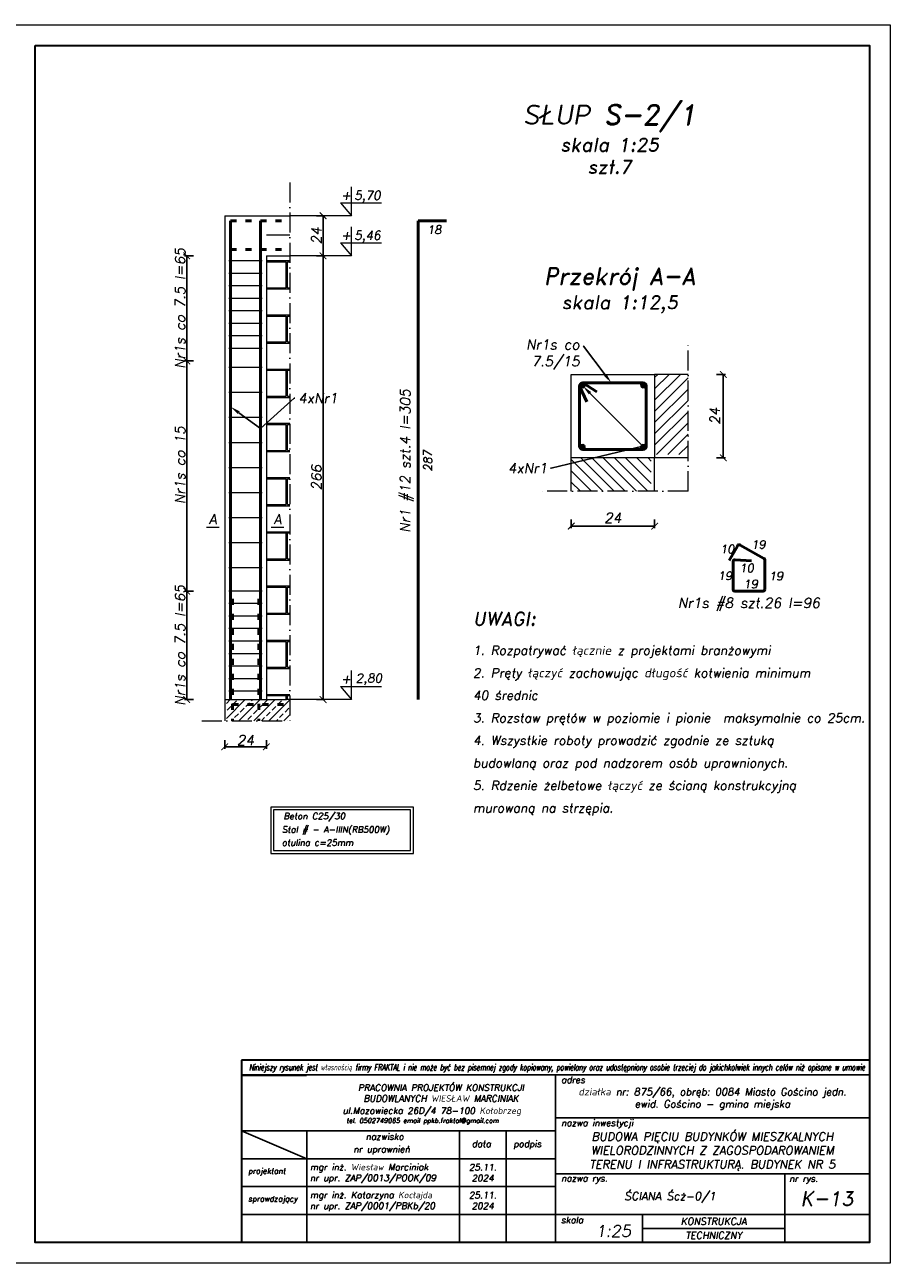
# Model space of a CAD drawing. Header units: millimetres. Extents: x 295948 to 312016, y 6878 to 18016.
# Tile 49 of 252: x 303673 to 304191, y 12818 to 13561. Entities that reach past the tile are written whole.
import ezdxf
from ezdxf import colors
from ezdxf.entities.mleader import LeaderData, LeaderLine
from ezdxf.math import Vec2, Vec3

# ---------------------------------------------------------------- set-up
doc = ezdxf.new("R2010")
doc.units = ezdxf.units.MM
doc.linetypes.add('ACAD_ISO03W100', pattern=[30, 12, -18])
doc.linetypes.add('ACAD_ISO10W100', pattern=[18, 12, -3, 0, -3])
for name, color, linetype, lineweight in [('konstrukcja', 3, 'Continuous', 35), ('konstrukcja fundamenty', 6, 'ACAD_ISO10W100', 35), ('konstrukcja wymiary', 1, 'Continuous', 13), ('kreskowanie', 253, 'Continuous', 0), ('opisy', 2, 'Continuous', 18), ('osie', 5, 'ACAD_ISO10W100', 13), ('zbrojenie', 4, 'Continuous', 50), ('ściany konstrukcja', 85, 'Continuous', 20)]:
    doc.layers.add(name, color=color, linetype=linetype, lineweight=lineweight)
doc.layers.add('tabelka', color=5, linetype='Continuous')
doc.styles.add('KONSTRUKCJA', font='romand.shx', dxfattribs={"oblique": 10})
doc.styles.add('konstrukcja3', font='romand.shx', dxfattribs={"oblique": 10, "height": 6})
doc.styles.add('mój opis', font='romand.shx', dxfattribs={"oblique": 20})
doc.styles.get("Standard").update_dxf_attribs({"font": 'romand.shx', "oblique": 10})
doc.dimstyles.new('125', dxfattribs={"dimtxt": 6, "dimasz": 4, "dimexe": 1.25, "dimexo": 0.625, "dimgap": 1, "dimtad": 1, "dimdec": 0, "dimtxsty": 'konstrukcja3', "dimblk": 'ARCHTICK', "dimcen": 2.5, "dimadec": 0, "dimazin": 0, "dimtfac": 1, "dimtdec": 0, "dimtix": 1, "dimtmove": 0, "dimatfit": 3, "dimfxl": 4, "dimfxlon": 1, "dimarcsym": 0})
doc.dimstyles.new('125 do 112.5', dxfattribs={"dimtxt": 6, "dimasz": 4, "dimexe": 1.25, "dimexo": 0.625, "dimgap": 2, "dimtad": 1, "dimdec": 0, "dimlfac": 0.5, "dimrnd": 0.5, "dimtxsty": 'konstrukcja3', "dimblk": 'ARCHTICK', "dimcen": 2.5, "dimadec": 0, "dimazin": 0, "dimtfac": 1, "dimtdec": 0, "dimtix": 1, "dimtmove": 0, "dimatfit": 3, "dimfxl": 4, "dimfxlon": 1, "dimarcsym": 0})

# ---------------------------------------------------------------- blocks, each defined once
blk = doc.blocks.new('_ArchTick')
at = {"color": 0, "linetype": 'ByBlock', "lineweight": 13, "const_width": 0.15}
blk.add_lwpolyline([(-0.5, -0.5), (0.5, 0.5)], dxfattribs=at)
blk = doc.blocks.new('*D1800')
at = {"layer": 'Defpoints', "color": 0, "transparency": 16777216}
for p in [(303792.37, 13156.14), (303817.37, 13156.14), (303817.37, 13127.82)]:
    blk.add_point(p, dxfattribs=at)
at = {"layer": 'konstrukcja wymiary', "color": 0, "lineweight": -2, "transparency": 16777216}
for p, q in [((303792.37, 13131.82), (303792.37, 13126.57)), ((303792.37, 13127.82), (303817.37, 13127.82)), ((303817.37, 13131.82), (303817.37, 13126.57))]:
    blk.add_line(p, q, dxfattribs=at)
at = {"layer": 'konstrukcja wymiary', "color": 0, "lineweight": -2, "transparency": 16777216, "xscale": 4, "yscale": 4, "zscale": 4, "rotation": 180}
blk.add_blockref('_ArchTick', (303792.37, 13127.82), dxfattribs=at)
at = {"layer": 'konstrukcja wymiary', "color": 0, "lineweight": -2, "transparency": 16777216, "xscale": 4, "yscale": 4, "zscale": 4}
blk.add_blockref('_ArchTick', (303817.37, 13127.82), dxfattribs=at)
at = {"layer": 'konstrukcja wymiary', "color": 0, "transparency": 16777216, "insert": (303804.87, 13131.82), "char_height": 6, "attachment_point": 5, "style": 'konstrukcja3'}
blk.add_mtext('24', dxfattribs=at)
blk = doc.blocks.new('*D1801')
at = {"layer": 'Defpoints', "color": 0, "transparency": 16777216}
for p in [(303769.61, 13221.14), (303795.87, 13221.14), (303792.37, 13156.14)]:
    blk.add_point(p, dxfattribs=at)
at = {"layer": 'konstrukcja wymiary', "color": 0, "lineweight": -2, "transparency": 16777216}
for p, q in [((303773.61, 13221.14), (303768.36, 13221.14)), ((303769.61, 13156.14), (303769.61, 13221.14)), ((303773.61, 13156.14), (303768.36, 13156.14))]:
    blk.add_line(p, q, dxfattribs=at)
at = {"layer": 'konstrukcja wymiary', "color": 0, "lineweight": -2, "transparency": 16777216, "xscale": 4, "yscale": 4, "zscale": 4}
for p, rotation in [((303769.61, 13221.14), 90), ((303769.61, 13156.14), 270)]:
    blk.add_blockref('_ArchTick', p, dxfattribs=dict(at, rotation=rotation))
at = {"layer": 'konstrukcja wymiary', "color": 0, "transparency": 16777216, "insert": (303765.61, 13188.64), "char_height": 6, "attachment_point": 5, "rotation": 90, "style": 'konstrukcja3'}
blk.add_mtext('Nr1s co 7.5 l=65', dxfattribs=at)
blk = doc.blocks.new('*D1802')
at = {"layer": 'Defpoints', "color": 0, "transparency": 16777216}
for p in [(303769.61, 13359.14), (303795.89, 13359.14), (303795.87, 13221.14)]:
    blk.add_point(p, dxfattribs=at)
at = {"layer": 'konstrukcja wymiary', "color": 0, "lineweight": -2, "transparency": 16777216}
for p, q in [((303773.61, 13359.14), (303768.36, 13359.14)), ((303769.61, 13221.14), (303769.61, 13359.14)), ((303773.61, 13221.14), (303768.36, 13221.14))]:
    blk.add_line(p, q, dxfattribs=at)
at = {"layer": 'konstrukcja wymiary', "color": 0, "lineweight": -2, "transparency": 16777216, "xscale": 4, "yscale": 4, "zscale": 4}
for p, rotation in [((303769.61, 13359.14), 90), ((303769.61, 13221.14), 270)]:
    blk.add_blockref('_ArchTick', p, dxfattribs=dict(at, rotation=rotation))
at = {"layer": 'konstrukcja wymiary', "color": 0, "transparency": 16777216, "insert": (303765.61, 13296.64), "char_height": 6, "attachment_point": 5, "rotation": 90, "style": 'konstrukcja3'}
blk.add_mtext('Nr1s co 15', dxfattribs=at)
blk = doc.blocks.new('*D1803')
at = {"layer": 'Defpoints', "color": 0, "transparency": 16777216}
for p in [(303769.61, 13422.14), (303817.37, 13422.14), (303795.89, 13359.14)]:
    blk.add_point(p, dxfattribs=at)
at = {"layer": 'konstrukcja wymiary', "color": 0, "lineweight": -2, "transparency": 16777216}
for p, q in [((303773.61, 13422.14), (303768.36, 13422.14)), ((303769.61, 13359.14), (303769.61, 13422.14)), ((303773.61, 13359.14), (303768.36, 13359.14))]:
    blk.add_line(p, q, dxfattribs=at)
at = {"layer": 'konstrukcja wymiary', "color": 0, "lineweight": -2, "transparency": 16777216, "xscale": 4, "yscale": 4, "zscale": 4}
for p, rotation in [((303769.61, 13422.14), 90), ((303769.61, 13359.14), 270)]:
    blk.add_blockref('_ArchTick', p, dxfattribs=dict(at, rotation=rotation))
at = {"layer": 'konstrukcja wymiary', "color": 0, "transparency": 16777216, "insert": (303765.61, 13390.64), "char_height": 6, "attachment_point": 5, "rotation": 90, "style": 'konstrukcja3'}
blk.add_mtext('Nr1s co 7.5 l=65', dxfattribs=at)
blk = doc.blocks.new('*D1804')
at = {"layer": 'Defpoints', "color": 0, "transparency": 16777216}
for p in [(303831.37, 13422.14), (303851.37, 13422.14), (303829.37, 13156.14)]:
    blk.add_point(p, dxfattribs=at)
at = {"layer": 'konstrukcja wymiary', "color": 0, "lineweight": -2, "transparency": 16777216}
for p, q in [((303847.37, 13422.14), (303852.62, 13422.14)), ((303851.37, 13156.14), (303851.37, 13422.14)), ((303847.37, 13156.14), (303852.62, 13156.14))]:
    blk.add_line(p, q, dxfattribs=at)
at = {"layer": 'konstrukcja wymiary', "color": 0, "lineweight": -2, "transparency": 16777216, "xscale": 4, "yscale": 4, "zscale": 4}
for p, rotation in [((303851.37, 13422.14), 90), ((303851.37, 13156.14), 270)]:
    blk.add_blockref('_ArchTick', p, dxfattribs=dict(at, rotation=rotation))
at = {"layer": 'konstrukcja wymiary', "color": 0, "transparency": 16777216, "insert": (303847.37, 13289.14), "char_height": 6, "attachment_point": 5, "rotation": 90, "style": 'konstrukcja3'}
blk.add_mtext('266', dxfattribs=at)
blk = doc.blocks.new('*D1805')
at = {"layer": 'Defpoints', "color": 0, "transparency": 16777216}
for p in [(303831.37, 13446.14), (303851.37, 13446.14), (303831.37, 13422.14)]:
    blk.add_point(p, dxfattribs=at)
at = {"layer": 'konstrukcja wymiary', "color": 0, "lineweight": -2, "transparency": 16777216}
for p, q in [((303847.37, 13446.14), (303852.62, 13446.14)), ((303851.37, 13422.14), (303851.37, 13446.14)), ((303847.37, 13422.14), (303852.62, 13422.14))]:
    blk.add_line(p, q, dxfattribs=at)
at = {"layer": 'konstrukcja wymiary', "color": 0, "lineweight": -2, "transparency": 16777216, "xscale": 4, "yscale": 4, "zscale": 4}
for p, rotation in [((303851.37, 13446.14), 90), ((303851.37, 13422.14), 270)]:
    blk.add_blockref('_ArchTick', p, dxfattribs=dict(at, rotation=rotation))
at = {"layer": 'konstrukcja wymiary', "color": 0, "transparency": 16777216, "insert": (303847.37, 13434.14), "char_height": 6, "attachment_point": 5, "rotation": 90, "style": 'konstrukcja3'}
blk.add_mtext('24', dxfattribs=at)
blk = doc.blocks.new('*D1806')
at = {"layer": 'Defpoints', "color": 0, "transparency": 16777216}
for p in [(304000.08, 13301.05), (304050.08, 13301.05), (304050.08, 13260.11)]:
    blk.add_point(p, dxfattribs=at)
at = {"layer": 'konstrukcja wymiary', "color": 0, "lineweight": -2, "transparency": 16777216}
for p, q in [((304000.08, 13264.11), (304000.08, 13258.86)), ((304050.08, 13264.11), (304050.08, 13258.86)), ((304000.08, 13260.11), (304050.08, 13260.11))]:
    blk.add_line(p, q, dxfattribs=at)
at = {"layer": 'konstrukcja wymiary', "color": 0, "lineweight": -2, "transparency": 16777216, "xscale": 4, "yscale": 4, "zscale": 4, "rotation": 180}
blk.add_blockref('_ArchTick', (304000.08, 13260.11), dxfattribs=at)
at = {"layer": 'konstrukcja wymiary', "color": 0, "lineweight": -2, "transparency": 16777216, "xscale": 4, "yscale": 4, "zscale": 4}
blk.add_blockref('_ArchTick', (304050.08, 13260.11), dxfattribs=at)
at = {"layer": 'konstrukcja wymiary', "color": 0, "transparency": 16777216, "insert": (304025.08, 13265.11), "char_height": 6, "attachment_point": 5, "style": 'konstrukcja3'}
blk.add_mtext('24', dxfattribs=at)
blk = doc.blocks.new('*D1807')
at = {"layer": 'Defpoints', "color": 0, "transparency": 16777216}
for p in [(304000.08, 13351.05), (304091.21, 13351.05), (304000.08, 13301.05)]:
    blk.add_point(p, dxfattribs=at)
at = {"layer": 'konstrukcja wymiary', "color": 0, "lineweight": -2, "transparency": 16777216}
for p, q in [((304087.21, 13351.05), (304092.46, 13351.05)), ((304091.21, 13301.05), (304091.21, 13351.05)), ((304087.21, 13301.05), (304092.46, 13301.05))]:
    blk.add_line(p, q, dxfattribs=at)
at = {"layer": 'konstrukcja wymiary', "color": 0, "lineweight": -2, "transparency": 16777216, "xscale": 4, "yscale": 4, "zscale": 4}
for p, rotation in [((304091.21, 13351.05), 90), ((304091.21, 13301.05), 270)]:
    blk.add_blockref('_ArchTick', p, dxfattribs=dict(at, rotation=rotation))
at = {"layer": 'konstrukcja wymiary', "color": 0, "transparency": 16777216, "insert": (304086.21, 13326.05), "char_height": 6, "attachment_point": 5, "rotation": 90, "style": 'konstrukcja3'}
blk.add_mtext('24', dxfattribs=at)

msp = doc.modelspace()

# ---------------------------------------------------------------- hatches: boundary and pattern name
at = {"layer": 'kreskowanie'}
h = msp.add_hatch(dxfattribs=at)
h.set_pattern_fill('AR-B816C', color=256, scale=0.08, style=0)
h.set_pattern_definition([(0, (89315.84, 5290.544), (16.256, 16.256), [31.75, -0.762]), (0, (89299.585, 5291.306), (16.256, 16.256), [31.75, -0.762]), (90, (89315.84, 5290.544), (-16.256, 16.256), [-17.018, 15.494]), (90, (89315.079, 5290.544), (-16.256, 16.256), [-17.018, 15.494])])
h.paths.add_polyline_path([(303831.375, 13336.426), (303817.375, 13334.539), (303817.375, 13156.137), (303829.375, 13156.137), (303831.375, 13156.137)])
h.paths.add_polyline_path([(303831.375, 13336.426), (303831.375, 13435.137), (303817.375, 13435.137), (303817.375, 13334.539)])
h.paths.add_polyline_path([(303819.94, 13259.725), (303827.511, 13259.725), (303829.09, 13268.679), (303821.519, 13268.679)], flags=24)
h = msp.add_hatch(dxfattribs=at)
h.set_pattern_fill('ANSI31', color=256, scale=1.5, style=0)
h.set_pattern_definition([(45, (168021.268, 9175.165), (-3.36759605, 3.36759605), [])])
h.paths.add_polyline_path([(304070.081, 13351.047), (304050.081, 13351.047), (304050.081, 13303.047), (304070.081, 13303.047)])
h = msp.add_hatch(dxfattribs=at)
h.set_pattern_fill('ANSI31', color=256, scale=1.5, angle=-90, style=0)
h.set_pattern_definition([(315, (299872.1985, 149329.8597), (3.36759605, 3.36759605), [])])
h.paths.add_polyline_path([(304048.081, 13281.047), (304048.081, 13301.047), (304000.081, 13301.047), (304000.081, 13281.047)])
h = msp.add_hatch(dxfattribs=at)
h.set_pattern_fill('ANSI33', color=256, style=0)
h.set_pattern_definition([(45, (126678.488, -12104.964), (-4.49012806, 4.49012806), []), (45, (126682.978, -12104.964), (-4.49012806, 4.49012806), [3.175, -1.5875])])
h.paths.add_polyline_path([(303793.375, 13156.137), (303793.375, 13143.364), (303831.375, 13143.364), (303831.375, 13156.137)])
at = {"layer": 'zbrojenie'}
h = msp.add_hatch(color=256, dxfattribs=at)
edge = h.paths.add_edge_path()
edge.add_arc((304006.738, 13344.655), 1.188, 360, 540, ccw=False)
edge.add_arc((304006.738, 13344.655), 1.188, 180, 360, ccw=False)
h = msp.add_hatch(color=256, dxfattribs=at)
edge = h.paths.add_edge_path()
edge.add_arc((304043.423, 13344.655), 1.188, 0, 180)
edge.add_arc((304043.423, 13344.655), 1.188, 180, 360)
h = msp.add_hatch(color=256, dxfattribs=at)
edge = h.paths.add_edge_path()
edge.add_arc((304006.738, 13307.439), 1.188, 180, 360)
edge.add_arc((304006.738, 13307.439), 1.188, 360, 540)
h = msp.add_hatch(color=256, dxfattribs=at)
edge = h.paths.add_edge_path()
edge.add_arc((304043.423, 13307.439), 1.188, 180, 360, ccw=False)
edge.add_arc((304043.423, 13307.439), 1.188, 0, 180, ccw=False)

# ---------------------------------------------------------------- linework, layer by layer
msp.add_line((303802.394, 12930.642), (303841.429, 12930.642))
at = {"layer": 'konstrukcja'}
msp.add_lwpolyline([(303678.785, 13548.187), (304178.785, 13548.187), (304178.785, 12830.687), (303678.785, 12830.687)], close=True, dxfattribs=at)
at = {"layer": 'konstrukcja fundamenty', "linetype": 'Continuous'}
for p, q in [((304178.785, 12939.836), (303802.394, 12939.836)), ((303802.394, 12939.836), (303802.394, 12830.687)), ((303802.394, 12931.058), (303802.394, 12830.687))]:
    msp.add_line(p, q, dxfattribs=at)
at = {"layer": 'konstrukcja wymiary'}
for p, q in [((303868.414, 13446.137), (303831.375, 13446.137)), ((303814.875, 13419.137), (303794.875, 13419.137)), ((303868.414, 13422.137), (303831.375, 13422.137)), ((303814.875, 13411.637), (303794.875, 13411.637)), ((303814.875, 13404.137), (303794.875, 13404.137)), ((303814.875, 13396.637), (303794.875, 13396.637)), ((303814.875, 13389.137), (303794.875, 13389.137)), ((303814.875, 13381.637), (303794.875, 13381.637)), ((303814.875, 13374.137), (303794.875, 13374.137)), ((303814.875, 13366.637), (303794.875, 13366.637)), ((303814.875, 13355.137), (303794.875, 13355.137)), ((303814.875, 13340.137), (303794.875, 13340.137)), ((303814.875, 13325.137), (303794.875, 13325.137)), ((303814.875, 13310.137), (303794.875, 13310.137)), ((303814.875, 13295.137), (303794.875, 13295.137)), ((303814.875, 13280.137), (303794.875, 13280.137)), ((303814.875, 13265.137), (303794.875, 13265.137)), ((303789.009, 13259.305), (303781.382, 13259.305)), ((303827.799, 13259.305), (303820.172, 13259.305)), ((303814.875, 13250.137), (303794.875, 13250.137)), ((303814.875, 13235.137), (303794.875, 13235.137)), ((303814.875, 13221.137), (303794.875, 13221.137)), ((303814.875, 13213.637), (303794.875, 13213.637)), ((303814.875, 13206.137), (303794.875, 13206.137)), ((303814.875, 13198.637), (303794.875, 13198.637)), ((303814.875, 13191.137), (303794.875, 13191.137)), ((303814.875, 13183.637), (303794.875, 13183.637)), ((303814.875, 13176.137), (303794.875, 13176.137)), ((303814.875, 13168.637), (303794.875, 13168.637)), ((303814.875, 13161.137), (303794.875, 13161.137)), ((303868.414, 13156.137), (303829.375, 13156.137))]:
    msp.add_line(p, q, dxfattribs=at)
for points in [[(303666.285, 13560.687), (304191.285, 13560.687), (304191.285, 12818.187), (303666.285, 12818.187)], [(303819.966, 13063.903), (303905.503, 13063.903), (303905.503, 13091.694), (303819.966, 13091.694)], [(303821.646, 13065.583), (303903.823, 13065.583), (303903.823, 13090.014), (303821.646, 13090.014)]]:
    msp.add_lwpolyline(points, close=True, dxfattribs=at)
at = {"layer": 'opisy'}
for p, q in [((303868.414, 13446.137), (303868.414, 13463.614)), ((303861.755, 13454.027), (303886.402, 13454.027)), ((303861.755, 13454.027), (303868.414, 13446.137)), ((303868.414, 13422.137), (303868.414, 13439.614)), ((303861.755, 13430.027), (303886.402, 13430.027)), ((303861.755, 13430.027), (303868.414, 13422.137)), ((303868.414, 13156.137), (303868.414, 13173.614)), ((303861.755, 13164.027), (303886.402, 13164.027)), ((303861.755, 13164.027), (303868.414, 13156.137))]:
    msp.add_line(p, q, dxfattribs=at)
at = {"layer": 'osie'}
for p, q in [((303831.375, 13466.216), (303831.375, 13143.364)), ((304070.081, 13281.047), (304070.081, 13371.047)), ((304070.081, 13281.047), (303980.081, 13281.047)), ((303778.572, 13143.364), (303831.375, 13143.364))]:
    msp.add_line(p, q, dxfattribs=at)
at = {"layer": 'tabelka', "color": 2, "linetype": 'ByBlock'}
for p, q in [((304178.785, 12931.058), (303802.394, 12931.058)), ((304178.785, 12931.058), (303802.394, 12931.058)), ((303990.589, 12931.058), (303990.589, 12830.687)), ((303990.589, 12931.058), (303990.589, 12830.687)), ((304178.785, 12931.058), (304178.785, 12830.687)), ((304178.785, 12931.058), (304178.785, 12830.687)), ((303990.589, 12905.284), (304178.785, 12905.284)), ((303802.394, 12897.601), (303990.589, 12897.601)), ((303802.394, 12897.601), (303841.56, 12880.873)), ((303802.394, 12897.601), (303990.589, 12897.601)), ((303802.394, 12897.601), (303841.56, 12880.873)), ((303841.56, 12897.601), (303841.56, 12830.687)), ((303841.56, 12897.601), (303841.56, 12830.687)), ((303933.043, 12897.601), (303933.043, 12830.687)), ((303933.043, 12897.601), (303933.043, 12830.687)), ((303961.075, 12897.601), (303961.075, 12830.687)), ((303802.394, 12880.873), (303990.589, 12880.873)), ((303802.394, 12880.873), (303990.589, 12880.873)), ((303990.589, 12871.816), (304178.785, 12871.816)), ((303990.589, 12871.816), (304178.785, 12871.816)), ((304128.027, 12871.816), (304128.027, 12830.687)), ((304128.027, 12871.816), (304128.027, 12830.687)), ((303802.394, 12864.144), (303990.589, 12864.144)), ((303802.394, 12864.144), (303990.589, 12864.144)), ((303802.394, 12847.416), (304178.785, 12847.416)), ((303802.394, 12847.416), (304128.027, 12847.416)), ((304042.866, 12847.416), (304042.866, 12830.687)), ((304042.866, 12847.416), (304042.866, 12830.687)), ((304042.866, 12839.052), (304128.027, 12839.052)), ((303802.394, 12830.687), (304178.785, 12830.687)), ((303802.394, 12830.687), (304178.785, 12830.687)), ((303844.215, 12830.687), (304178.785, 12830.687)), ((303844.215, 12830.687), (304178.785, 12830.687))]:
    msp.add_line(p, q, dxfattribs=at)
at = {"layer": 'zbrojenie', "ltscale": 0.5}
for p, q in [((303795.894, 13156.137), (303795.894, 13443.137)), ((303813.875, 13156.137), (303813.875, 13443.137)), ((303908.41, 13156.137), (303908.41, 13443.137))]:
    msp.add_line(p, q, dxfattribs=at)
at = {"layer": 'zbrojenie', "linetype": 'ACAD_ISO03W100', "ltscale": 0.3}
for p, q in [((303795.894, 13443.137), (303831.375, 13443.137)), ((303795.894, 13425.964), (303831.375, 13425.964)), ((303797.012, 13216.559), (303797.012, 13143.364)), ((303812.8, 13216.559), (303812.8, 13143.364)), ((303797.012, 13153.137), (303831.375, 13153.137))]:
    msp.add_line(p, q, dxfattribs=at)
at = {"layer": 'zbrojenie'}
for p, q in [((303908.41, 13443.137), (303925.41, 13443.137)), ((304005.081, 13344.047), (304009.523, 13334.652)), ((304007.081, 13345.967), (304015.524, 13340.651)), ((304099.663, 13248.19), (304094.792, 13239.442)), ((304115.622, 13240.703), (304101.325, 13248.747)), ((304097.078, 13238.937), (304097.078, 13222.038)), ((304098.424, 13239.926), (304108.211, 13239.272)), ((304116.078, 13222.038), (304116.078, 13239.533)), ((304098.078, 13221.038), (304115.078, 13221.038))]:
    msp.add_line(p, q, dxfattribs=at)
msp.add_lwpolyline([(304007.081, 13346.047), (304043.081, 13346.047, -0.4142136), (304045.081, 13344.047), (304045.081, 13308.047, -0.4142136), (304043.081, 13306.047), (304007.081, 13306.047, -0.4142136), (304005.081, 13308.047), (304005.081, 13344.047, -0.4142136)], format="xyb", close=True, dxfattribs=at)
for centre in [(304006.738, 13344.655), (304043.423, 13344.655), (304006.738, 13307.439), (304043.423, 13307.439)]:
    msp.add_circle(centre, 1.188, dxfattribs=at)
for centre, radius, start, end in [((304100.703, 13247.844), 1.096, 55.439477, 161.610495), ((304098.157, 13238.879), 1.08, 75.683383, 176.898135), ((304115.281, 13239.896), 0.875, 335.461843, 67.114953), ((304098.078, 13222.038), 1, 180, 270), ((304115.078, 13222.038), 1, 270, 0)]:
    msp.add_arc(centre, radius, start, end, dxfattribs=at)
at = {"layer": 'ściany konstrukcja'}
for p, q in [((303792.375, 13446.137), (303792.375, 13143.364)), ((303792.375, 13446.137), (303831.375, 13446.137)), ((303817.375, 13422.137), (303817.375, 13156.137)), ((303817.375, 13422.137), (303831.375, 13422.137)), ((304070.081, 13351.047), (304050.081, 13351.047)), ((304000.081, 13281.047), (304000.081, 13301.047)), ((304070.081, 13301.047), (304050.081, 13301.047)), ((304050.081, 13281.047), (304050.081, 13301.047)), ((303792.375, 13156.137), (303829.375, 13156.137))]:
    msp.add_line(p, q, dxfattribs=at)
msp.add_lwpolyline([(304000.081, 13351.047), (304050.081, 13351.047), (304050.081, 13301.047), (304000.081, 13301.047)], close=True, dxfattribs=at)

# ---------------------------------------------------------------- texts
at = {"insert": (303806.984, 12937.608), "char_height": 3.801927, "width": 361.1286, "attachment_point": 1}
msp.add_mtext('{\\Fsimplex|c238;\\W0.6;Niniejszy rysunek jest własnością firmy FRAKTAL i nie może być bez pisemnej zgody kopiowany, powielany oraz udostępniony osobie trzeciej do jakichkolwiek innych celów niż opisane w umowie}', dxfattribs=at)
at = {"style": 'mój opis'}
for s, insert, char_height, width, attachment_point in [('{\\Q10;adres}', (303994.043, 12930.097), 3.87233, 191.63894, 1), ('\\pxqc;{\\Q10;PRACOWNIA PROJEKTÓW KONSTRUKCJI\\PBUDOWLANYCH WIESŁAW MARCINIAK}', (303826.187, 12925.368), 3.87233, 191.63894, 1), ('\\pxqc;{\\Q10;działka nr: 875/66, obręb: 0084 Miasto Gościno jedn. ewid. Gościno - gmina miejska }', (304084.687, 12916.613), 4.33333, 188.19538, 5), ('{\\Q10;ul.Mazowiecka 26D/4 78-100 Kołobrzeg\\P\\pxql;\\H0.85511x; \\H0.85714x;tel. 0502749065 email ppkb.fraktal@gmail.com}', (303862.992, 12911.574), 3.87233, 191.63894, 1), ('{\\Q10;nazwa inwestycji}', (303994.043, 12904.322), 3.87233, 191.63894, 1), ('\\pxsm1,qc;{\\Q10;BUDOWA PIĘCIU BUDYNKÓW MIESZKALNYCH WIELORODZINNYCH Z ZAGOSPODAROWANIEM TERENU I INFRASTRUKTURĄ. BUDYNEK NR 5}', (304084.687, 12885.22), 4.999995, 188.19538, 5), ('{\\Q10;nazwisko}', (303876.822, 12896.032), 3.87233, 191.63894, 1), ('{\\Q10;data}', (303940.496, 12891.729), 3.87233, 191.63894, 1), ('{\\Q10;podpis}', (303965.401, 12891.729), 3.87233, 191.63894, 1), ('{\\Q10;nr uprawnień}', (303869.513, 12888.518), 3.87233, 191.63894, 1), ('\\pxt20;{\\Q10;projektant}', (303806.418, 12875.164), 3.31128, 191.63894, 1), ('{\\Q10;mgr inż. Wiesław Marciniak}', (303843.44, 12877.758), 3.87233, 191.63894, 1), ('{\\Q10;25.11.\\P2024}', (303947.059, 12872.509), 3.87233, 28.03215, 5), ('\\A1;{\\Q10;nr upr. ZAP/0013/POOK/09}', (303843.44, 12871.282), 3.87233, 191.63894, 1), ('{\\Q10;nazwa rys.}', (303994.043, 12870.977), 3.86666, 191.63894, 1), ('{\\Q10;nr rys.}', (304130.743, 12870.87), 3.87233, 191.63894, 1), ('{\\Q10;mgr inż. Katarzyna Kocłajda}', (303843.44, 12861.029), 3.87233, 191.63894, 1), ('{\\Q10;25.11.\\P2024}', (303947.059, 12855.78), 3.87233, 28.03215, 5), ('\\pxqc;{\\Q10;ŚCIANA Ścż-0/1}', (304059.308, 12857.625), 4.79999, 137.43732, 5), ('{\\Q10;K-13}', (304153.406, 12856.936), 8.62312, 50.75806, 5), ('\\pxt20;{\\Q10;sprawdzający}', (303806.418, 12858.435), 3.31128, 191.63894, 1), ('\\A1;{\\Q10;nr upr. ZAP/0001/PBKb/20}', (303843.44, 12854.553), 3.87233, 191.63894, 1), ('{\\Q10;skala}', (303993.974, 12846.042), 3.87233, 191.63894, 1), ('{\\Q10;KONSTRUKCJA}', (304085.446, 12843.234), 4.18212, 85.16082, 5), ('{\\Q10;1:25}', (304014.748, 12841.041), 7.04061, 191.63894, 1), ('{\\Q10;TECHNICZNY}', (304085.446, 12834.87), 4.18212, 85.16082, 5)]:
    msp.add_mtext(s, dxfattribs=dict(at, insert=insert, char_height=char_height, width=width, attachment_point=attachment_point))
at = {"layer": 'opisy', "style": 'KONSTRUKCJA'}
for s, insert, char_height, width, attachment_point in [('\\pxqc;SŁUP S-2/1\\P{\\H0.66666x;skala 1:25\\Pszt.7}', (304023.098, 13492.116), 12, 259.43806, 5), ('+', (303862.171, 13461.058), 5.25, 5.25172, 1), ('5,70', (303870.077, 13461.058), 5.25, 5.25172, 1), ('\\pxql;18', (303956.922, 13440.288), 5, 43.21363, 3), ('+', (303862.171, 13437.058), 5.25, 5.25172, 1), ('5,46', (303870.077, 13437.058), 5.25, 5.25172, 1), ('\\pxqc;{\\H0.66667x;Przekrój A-A}\\P{\\H0.53333x;skala 1:12,5}', (304029.167, 13401.398), 15, 314.05598, 5), ('\\pxql;10', (304130.897, 13248.859), 5, 41.60004, 3), ('\\pxql;19', (304151.27, 13251.579), 5, 43.21363, 3), ('\\pxql;19', (304131.193, 13232.828), 5, 43.21363, 3), ('\\pxql;10', (304144.158, 13237.438), 5, 43.21363, 3), ('\\pxql;19', (304161.804, 13232.656), 5, 43.21363, 3), ('\\pxql;19', (304146.59, 13227.893), 5, 43.21363, 3), ('\\pxqc;Nr1s #8 szt.26 l=96', (304106.578, 13213.071), 6, 122.63167, 5), ('\\A1;\\pxsm1.5;{\\H1.5x;UWAGI:\\P}1. Rozpatrywać łącznie z projektami branżowymi\\P2. Pręty łączyć zachowując długość kotwienia minimum 40 średnic\\P3. Rozstaw prętów w poziomie i pionie  maksymalnie co 25cm.\\P4. Wszystkie roboty prowadzić zgodnie ze sztuką budowlaną oraz pod nadzorem osób uprawnionych.\\P5. Rdzenie żelbetowe łączyć ze ścianą konstrukcyjną murowaną na strzępia.', (303941.201, 13208.592), 5.4, 226.45844, 1), ('+', (303862.171, 13171.058), 5.25, 5.25172, 1), ('2,80', (303870.983, 13171.648), 5.25, 5.25172, 1), ('Beton C25/30', (303827.652, 13088.124), 3.78, 119.54237, 1), ('Stal # - A-IIIN(RB500W) ', (303826.667, 13080.107), 3.78, 119.54237, 1), ('otulina c=25mm', (303826.637, 13072.223), 3.78, 119.54237, 1)]:
    msp.add_mtext(s, dxfattribs=dict(at, insert=insert, char_height=char_height, width=width, attachment_point=attachment_point))
at = {"layer": 'opisy', "attachment_point": 5, "rotation": 90, "style": 'KONSTRUKCJA'}
for s, insert, char_height, width in [('Nr1 #12 szt.4 l=305', (303901.609, 13299.223), 6, 164.98813), ('287', (303914.117, 13299.223), 5, 30.54323)]:
    msp.add_mtext(s, dxfattribs=dict(at, insert=insert, char_height=char_height, width=width))
at = {"layer": 'opisy', "char_height": 6, "attachment_point": 5}
for insert in [(303785.196, 13264.202), (303823.986, 13264.202)]:
    msp.add_mtext('A', dxfattribs=dict(at, insert=insert))

# ---------------------------------------------------------------- dimensions: what is measured, and where the dimension line sits
at = {"layer": 'konstrukcja wymiary'}
dim = msp.add_linear_dim(base=(303851.375, 13446.137), p1=(303831.375, 13422.137), p2=(303831.375, 13446.137), angle=90, dimstyle='125', override={"dimtmove": 1}, dxfattribs=at)
dim.commit()
dim.dimension.update_dxf_attribs({"geometry": '*D1805', "text_midpoint": (303847.375, 13434.137)})
for base, p1, p2, picture, middle in [((303769.609, 13422.137), (303795.894, 13359.137), (303817.375, 13422.137), '*D1803', (303769.609, 13390.637)), ((303769.609, 13221.137), (303792.375, 13156.137), (303795.875, 13221.137), '*D1801', (303769.609, 13188.637))]:
    dim = msp.add_linear_dim(base=base, p1=p1, p2=p2, angle=90, text='Nr1s co 7.5 l=65', dimstyle='125', dxfattribs=at)
    dim.commit()
    dim.dimension.update_dxf_attribs({"geometry": picture, "text_midpoint": middle, "dimtype": 160})
dim = msp.add_linear_dim(base=(303851.375, 13422.137), p1=(303829.375, 13156.137), p2=(303831.375, 13422.137), angle=90, dimstyle='125', dxfattribs=at)
dim.commit()
dim.dimension.update_dxf_attribs({"geometry": '*D1804', "text_midpoint": (303847.375, 13289.137)})
dim = msp.add_linear_dim(base=(303769.609, 13359.137), p1=(303795.875, 13221.137), p2=(303795.894, 13359.137), angle=90, text='Nr1s co 15', dimstyle='125', override={"dimtmove": 1}, dxfattribs=at)
dim.commit()
dim.dimension.update_dxf_attribs({"geometry": '*D1802', "text_midpoint": (303769.609, 13296.637), "dimtype": 160})
dim = msp.add_linear_dim(base=(304091.214, 13351.047), p1=(304000.081, 13301.047), p2=(304000.081, 13351.047), angle=90, text='24', dimstyle='125 do 112.5', dxfattribs=at)
dim.commit()
dim.dimension.update_dxf_attribs({"geometry": '*D1807', "text_midpoint": (304086.214, 13326.047)})
dim = msp.add_linear_dim(base=(304050.081, 13260.113), p1=(304000.081, 13301.047), p2=(304050.081, 13301.047), text='24', dimstyle='125 do 112.5', dxfattribs=at)
dim.commit()
dim.dimension.update_dxf_attribs({"geometry": '*D1806', "text_midpoint": (304025.081, 13265.113)})
dim = msp.add_linear_dim(base=(303817.375, 13127.818), p1=(303792.375, 13156.137), p2=(303817.375, 13156.137), text='24', dimstyle='125', override={"dimtmove": 1}, dxfattribs=at)
dim.commit()
dim.dimension.update_dxf_attribs({"geometry": '*D1800', "text_midpoint": (303804.875, 13131.818)})

# ---------------------------------------------------------------- leaders
at = {"layer": 'opisy'}
ml = msp.add_multileader_mtext('Standard', dxfattribs=at)
ml.set_content('Nr1s co \\P7.5/15', color=256, style='KONSTRUKCJA')
ml.set_leader_properties()
ml.build(insert=Vec2(0, 0))
ml.multileader.update_dxf_attribs({"dogleg_length": 0.36, "arrow_head_size": 6})
ctx = ml.context
ctx.base_point, ctx.char_height, ctx.arrow_head_size, ctx.plane_origin = Vec3(303967.321, 13367.968), 6, 6, Vec3(304436.046, 13381.538)
ctx.text_align_type = 2
notes = []
notes.append((ctx, [(1, (1, 1, 0), (304007.512, 13367.968), (-1, 0), 0.36, [(0, [(304024.081, 13346.047), (304007.512, 13367.968)], 0, [])])]))
ctx.mtext.insert, ctx.mtext.alignment, ctx.mtext.flow_direction = Vec3(304005.152, 13371.968), 3, 5
ml = msp.add_multileader_mtext('Standard', dxfattribs=at)
ml.set_content('4xNr1', color=256, style='KONSTRUKCJA')
ml.set_leader_properties()
ml.build(insert=Vec2(0, 0))
ml.multileader.update_dxf_attribs({"dogleg_length": 0.36, "arrow_head_size": 6})
ctx = ml.context
ctx.base_point, ctx.char_height, ctx.arrow_head_size, ctx.plane_origin = Vec3(303959.483, 13294.945), 6, 6, Vec3(303244.5, 13296.244)
ctx.text_align_type = 2
notes.append((ctx, [(1, (1, 1, 0), (303988.078, 13294.945), (-1, 0), 0.36, [(3, [(304007.081, 13344.047), (304043.081, 13308.047)], 0, [])])]))
ctx.mtext.insert, ctx.mtext.alignment, ctx.mtext.flow_direction = Vec3(303985.718, 13297.945), 3, 5
ml = msp.add_multileader_mtext('Standard', dxfattribs=at)
ml.set_content('4xNr1', color=256, style='KONSTRUKCJA')
ml.set_leader_properties()
ml.build(insert=Vec2(0, 0))
ml.multileader.update_dxf_attribs({"text_right_attachment_type": 6, "dogleg_length": 0.36, "arrow_head_size": 6})
ctx = ml.context
ctx.base_point, ctx.char_height, ctx.arrow_head_size, ctx.plane_origin = Vec3(303834.405, 13336.786), 6, 6, Vec3(304906.887, 13365.759)
ctx.right_attachment = 6
notes.append((ctx, [(1, (1, 1, 0), (303834.045, 13336.786), (1, 0), 0.36, [(3, [(303795.894, 13331.643), (303813.875, 13318.564)], 0, [])])]))
ctx.mtext.insert, ctx.mtext.flow_direction = Vec3(303836.405, 13339.786), 5
for ctx, leaders in notes:
    for number, flags, end, landing, length, lines in leaders:
        leader = LeaderData()
        leader.index, (leader.has_last_leader_line, leader.has_dogleg_vector, leader.attachment_direction) = number, flags
        leader.last_leader_point, leader.dogleg_vector, leader.dogleg_length = Vec3(end), Vec3(landing), length
        for number, points, colour, breaks in lines:
            line = LeaderLine()
            line.index, line.vertices, line.color, line.breaks = number, Vec3.list(points), colors.encode_raw_color(colour), breaks
            leader.lines.append(line)
        ctx.leaders.append(leader)

doc.saveas('drawing.dxf')
